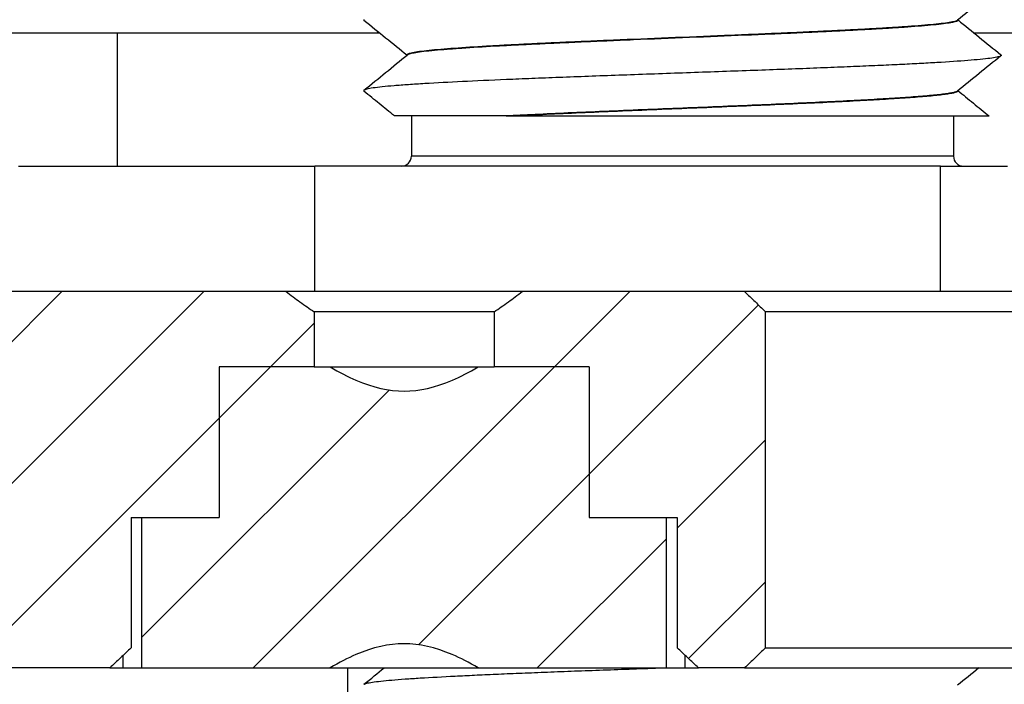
# Model space of a CAD drawing. Extents: x -1763 to 4575, y -3429 to 1051.
# Tile 86 of 174: x 3084 to 3094, y -2469 to -2462. Entities that reach past the tile are written whole.
import ezdxf

# ---------------------------------------------------------------- set-up
doc = ezdxf.new("R2010")
doc.units = 0
doc.linetypes.add('DASHED', pattern=[15, 7, -8])
doc.layers.get('0').update_dxf_attribs({"linetype": 'CONTINUOUS'})
doc.layers.add('1', color=7, linetype='CONTINUOUS')
pattern_1 = [(-135, (-1142.2401, -11857.8625), (0.70710678, -0.70710678), [])]

# ---------------------------------------------------------------- blocks, each defined once
blk = doc.blocks.new('Z-STACK', base_point=(-660.9662, -2583.4736))
at = {"linetype": 'CONTINUOUS'}
h = blk.add_hatch(dxfattribs=at)
h.set_pattern_fill('USER', color=1, angle=-135, pattern_type=0)
h.set_pattern_definition(pattern_1)
edge = h.paths.add_edge_path()
edge.add_line((3065.4399, -2470.5601), (3079.052, -2470.5601))
edge.add_spline(control_points=[(3079.052, -2470.5601), (3079.0862, -2470.5267), (3079.1548, -2470.4601), (3079.2233, -2470.3934), (3079.2576, -2470.3601)], knot_values=[0, 0, 0, 0, 0.143422, 0.286844, 0.286844, 0.286844, 0.286844], degree=3, periodic=0)
edge.add_line((3079.2576, -2470.3601), (3079.2576, -2468.5901))
edge.add_line((3079.2576, -2468.5901), (3082.4511, -2468.5901))
edge.add_line((3082.4511, -2468.5901), (3082.4856, -2468.5901))
edge.add_line((3082.4856, -2468.5901), (3084.2511, -2468.5901))
edge.add_line((3084.2511, -2468.5901), (3084.9696, -2468.5901))
edge.add_line((3084.9696, -2468.5901), (3085.1384, -2468.5901))
edge.add_spline(control_points=[(3085.1384, -2468.5901), (3085.1737, -2468.5567), (3085.2444, -2468.4899), (3085.3153, -2468.4233), (3085.3508, -2468.3901)], knot_values=[0, 0, 0, 0, 0.145867, 0.291734, 0.291734, 0.291734, 0.291734], degree=3, periodic=0)
edge.add_line((3085.3508, -2468.3901), (3085.3508, -2467.0901))
edge.add_line((3085.3508, -2467.0901), (3085.4577, -2467.0901))
edge.add_line((3085.4577, -2467.0901), (3085.9696, -2467.0901))
edge.add_line((3085.9696, -2467.0901), (3086.2278, -2467.0901))
edge.add_line((3086.2278, -2467.0901), (3086.2278, -2465.5901))
edge.add_line((3086.2278, -2465.5901), (3086.7196, -2465.5901))
edge.add_line((3086.7196, -2465.5901), (3086.8196, -2465.5901))
edge.add_line((3086.8196, -2465.5901), (3087.1726, -2465.5901))
edge.add_line((3087.1726, -2465.5901), (3087.1726, -2465.0401))
edge.add_spline(control_points=[(3087.1726, -2465.0401), (3087.1249, -2465.0084), (3087.0307, -2464.943), (3086.9386, -2464.8747), (3086.8929, -2464.8401)], knot_values=[0, 0, 0, 0, 0.171922, 0.343904, 0.343904, 0.343904, 0.343904], degree=3, periodic=0)
edge.add_line((3086.8929, -2464.8401), (3086.7414, -2464.8401))
edge.add_line((3086.7414, -2464.8401), (3086.5196, -2464.8401))
edge.add_line((3086.5196, -2464.8401), (3083.9011, -2464.8401))
edge.add_line((3083.9011, -2464.8401), (3082.2511, -2464.8401))
edge.add_line((3082.2511, -2464.8401), (3064.4205, -2464.8401))
edge.add_spline(control_points=[(3064.4205, -2464.8401), (3064.2507, -2465.0067), (3063.911, -2465.34), (3063.5714, -2465.6734), (3063.4016, -2465.8401)], knot_values=[0, 0, 0, 0, 0.713839, 1.427679, 1.427679, 1.427679, 1.427679], degree=3, periodic=0)
edge.add_line((3063.4016, -2465.8401), (3063.4016, -2472.1601))
edge.add_line((3063.4016, -2472.1601), (3064.9302, -2472.1601))
edge.add_line((3064.9302, -2472.1601), (3065.236, -2472.1601))
edge.add_spline(control_points=[(3065.236, -2472.1601), (3065.27, -2472.1267), (3065.338, -2472.0601), (3065.4059, -2471.9934), (3065.4399, -2471.9601)], knot_values=[0, 0, 0, 0, 0.142814, 0.285629, 0.285629, 0.285629, 0.285629], degree=3, periodic=0)
edge.add_line((3065.4399, -2471.9601), (3065.4399, -2470.5601))
h = blk.add_hatch(dxfattribs=at)
h.set_pattern_fill('USER', color=1, angle=-135, pattern_type=0)
h.set_pattern_definition(pattern_1)
edge = h.paths.add_edge_path()
edge.add_spline(control_points=[(3091.6684, -2465.0401), (3091.6337, -2465.0067), (3091.5643, -2464.9401), (3091.4948, -2464.8734), (3091.4601, -2464.8401)], knot_values=[0, 0, 0, 0, 0.144383, 0.288766, 0.288766, 0.288766, 0.288766], degree=3, periodic=0)
edge.add_line((3091.4601, -2464.8401), (3091.0696, -2464.8401))
edge.add_line((3091.0696, -2464.8401), (3090.9229, -2464.8401))
edge.add_line((3090.9229, -2464.8401), (3090.8962, -2464.8401))
edge.add_line((3090.8962, -2464.8401), (3089.6196, -2464.8401))
edge.add_line((3089.6196, -2464.8401), (3089.5029, -2464.8401))
edge.add_line((3089.5029, -2464.8401), (3089.2463, -2464.8401))
edge.add_spline(control_points=[(3089.2463, -2464.8401), (3089.2006, -2464.8747), (3089.1085, -2464.943), (3089.0143, -2465.0084), (3088.9666, -2465.0401)], knot_values=[0, 0, 0, 0, 0.171982, 0.343904, 0.343904, 0.343904, 0.343904], degree=3, periodic=0)
edge.add_line((3088.9666, -2465.0401), (3088.9666, -2465.5901))
edge.add_line((3088.9666, -2465.5901), (3089.3196, -2465.5901))
edge.add_line((3089.3196, -2465.5901), (3089.4196, -2465.5901))
edge.add_line((3089.4196, -2465.5901), (3089.9113, -2465.5901))
edge.add_line((3089.9113, -2465.5901), (3089.9113, -2467.0901))
edge.add_line((3089.9113, -2467.0901), (3090.1696, -2467.0901))
edge.add_line((3090.1696, -2467.0901), (3090.6815, -2467.0901))
edge.add_line((3090.6815, -2467.0901), (3090.7884, -2467.0901))
edge.add_line((3090.7884, -2467.0901), (3090.7884, -2468.3901))
edge.add_spline(control_points=[(3090.7884, -2468.3901), (3090.8239, -2468.4233), (3090.8948, -2468.4899), (3090.9655, -2468.5567), (3091.0008, -2468.5901)], knot_values=[0, 0, 0, 0, 0.145867, 0.291734, 0.291734, 0.291734, 0.291734], degree=3, periodic=0)
edge.add_line((3091.0008, -2468.5901), (3091.4601, -2468.5901))
edge.add_spline(control_points=[(3091.4601, -2468.5901), (3091.4948, -2468.5567), (3091.5643, -2468.4901), (3091.6337, -2468.4234), (3091.6684, -2468.3901)], knot_values=[0, 0, 0, 0, 0.144383, 0.288766, 0.288766, 0.288766, 0.288766], degree=3, periodic=0)
edge.add_line((3091.6684, -2468.3901), (3091.6684, -2465.0401))
h = blk.add_hatch(dxfattribs=at)
h.set_pattern_fill('USER', color=1, angle=-135, pattern_type=0)
h.set_pattern_definition(pattern_1)
edge = h.paths.add_edge_path()
edge.add_line((3089.3196, -2465.5901), (3088.9666, -2465.5901))
edge.add_line((3088.9666, -2465.5901), (3088.8075, -2465.5901))
edge.add_spline(control_points=[(3088.8075, -2465.5901), (3088.7241, -2465.6392), (3088.562, -2465.7251), (3088.3134, -2465.8112), (3088.0698, -2465.8406), (3087.8262, -2465.8113), (3087.5774, -2465.7252), (3087.4151, -2465.6393), (3087.3317, -2465.5901)], knot_values=[0, 0, 0, 0, 0.290352, 0.549524, 0.784632, 1.019892, 1.279216, 1.569834, 1.569834, 1.569834, 1.569834], degree=3, periodic=0)
edge.add_line((3087.3317, -2465.5901), (3087.1726, -2465.5901))
edge.add_line((3087.1726, -2465.5901), (3086.8196, -2465.5901))
edge.add_line((3086.8196, -2465.5901), (3086.7196, -2465.5901))
edge.add_line((3086.7196, -2465.5901), (3086.2278, -2465.5901))
edge.add_line((3086.2278, -2465.5901), (3086.2278, -2467.0901))
edge.add_line((3086.2278, -2467.0901), (3085.9696, -2467.0901))
edge.add_line((3085.9696, -2467.0901), (3085.4577, -2467.0901))
edge.add_line((3085.4577, -2467.0901), (3085.4577, -2468.5901))
edge.add_line((3085.4577, -2468.5901), (3086.2511, -2468.5901))
edge.add_line((3086.2511, -2468.5901), (3086.8196, -2468.5901))
edge.add_line((3086.8196, -2468.5901), (3087.3317, -2468.5901))
edge.add_spline(control_points=[(3087.3317, -2468.5901), (3087.4151, -2468.5409), (3087.5772, -2468.455), (3087.8258, -2468.369), (3088.0694, -2468.3395), (3088.313, -2468.3689), (3088.5618, -2468.4549), (3088.7241, -2468.5409), (3088.8075, -2468.5901)], knot_values=[0, 0, 0, 0, 0.290352, 0.549524, 0.784632, 1.019892, 1.279216, 1.569834, 1.569834, 1.569834, 1.569834], degree=3, periodic=0)
edge.add_line((3088.8075, -2468.5901), (3089.0696, -2468.5901))
edge.add_line((3089.0696, -2468.5901), (3089.3196, -2468.5901))
edge.add_line((3089.3196, -2468.5901), (3090.6815, -2468.5901))
edge.add_line((3090.6815, -2468.5901), (3090.6815, -2467.0901))
edge.add_line((3090.6815, -2467.0901), (3090.1696, -2467.0901))
edge.add_line((3090.1696, -2467.0901), (3089.9113, -2467.0901))
edge.add_line((3089.9113, -2467.0901), (3089.9113, -2465.5901))
edge.add_line((3089.9113, -2465.5901), (3089.4196, -2465.5901))
edge.add_line((3089.4196, -2465.5901), (3089.3196, -2465.5901))
at = {"color": 7, "linetype": 'CONTINUOUS'}
for p, q in [((3093.5859, -2462.1353), (3093.5859, -2462.133)), ((3088.0969, -2462.4852), (3088.0969, -2462.483)), ((3093.5859, -2462.8408), (3093.5859, -2462.8386)), ((3088.1414, -2463.0901), (3087.9726, -2463.0901)), ((3088.1414, -2463.0901), (3088.1414, -2463.4901)), ((3089.0861, -2463.0901), (3088.1414, -2463.0901)), ((3089.0861, -2463.0901), (3089.1833, -2463.0901)), ((3089.1833, -2463.0901), (3093.5414, -2463.0901)), ((3093.5414, -2463.0901), (3093.5414, -2463.4901)), ((3093.5414, -2463.0901), (3093.8954, -2463.0901)), ((3084.2297, -2463.5901), (3084.3309, -2463.5901)), ((3084.3309, -2463.5901), (3084.4348, -2463.5901)), ((3084.4348, -2463.5901), (3085.15, -2463.5901)), ((3085.15, -2463.5901), (3085.2424, -2463.5901)), ((3085.2424, -2463.5901), (3085.2599, -2463.5901)), ((3085.2599, -2463.5901), (3085.3523, -2463.5901)), ((3085.3523, -2463.5901), (3085.5196, -2463.5901)), ((3085.5196, -2463.5901), (3085.7196, -2463.5901)), ((3085.7196, -2463.5901), (3085.8346, -2463.5901)), ((3085.8346, -2463.5901), (3085.9472, -2463.5901)), ((3085.9472, -2463.5901), (3086.0675, -2463.5901)), ((3086.0675, -2463.5901), (3086.1714, -2463.5901)), ((3086.1714, -2463.5901), (3086.2726, -2463.5901)), ((3086.2726, -2463.5901), (3086.2816, -2463.5901)), ((3086.2816, -2463.5901), (3086.2904, -2463.5901)), ((3086.2904, -2463.5901), (3086.897, -2463.5901)), ((3086.897, -2463.5901), (3086.8989, -2463.5901)), ((3086.8989, -2463.5901), (3086.9026, -2463.5901)), ((3086.9026, -2463.5901), (3086.9941, -2463.5901)), ((3086.9941, -2463.5901), (3087.1792, -2463.5901)), ((3087.2324, -2463.5901), (3087.1792, -2463.5901)), ((3087.2443, -2463.5901), (3087.2324, -2463.5901)), ((3087.3249, -2463.5901), (3087.2443, -2463.5901)), ((3087.6011, -2463.5901), (3087.3249, -2463.5901)), ((3087.6266, -2463.5901), (3087.6011, -2463.5901)), ((3087.6293, -2463.5901), (3087.6266, -2463.5901)), ((3087.692, -2463.5901), (3087.6293, -2463.5901)), ((3087.7087, -2463.5901), (3087.692, -2463.5901)), ((3087.8194, -2463.5901), (3087.7087, -2463.5901)), ((3088.0414, -2463.5901), (3087.8194, -2463.5901)), ((3088.2556, -2463.5901), (3088.0414, -2463.5901)), ((3088.5099, -2463.5901), (3088.2556, -2463.5901)), ((3088.5106, -2463.5901), (3088.5099, -2463.5901)), ((3088.7445, -2463.5901), (3088.5106, -2463.5901)), ((3088.8143, -2463.5901), (3088.7445, -2463.5901)), ((3088.8627, -2463.5901), (3088.8143, -2463.5901)), ((3088.8757, -2463.5901), (3088.8627, -2463.5901)), ((3088.9068, -2463.5901), (3088.8757, -2463.5901)), ((3089.1872, -2463.5901), (3088.9068, -2463.5901)), ((3089.2422, -2463.5901), (3089.1872, -2463.5901)), ((3090.4115, -2463.5901), (3089.2422, -2463.5901)), ((3090.4196, -2463.5901), (3090.4115, -2463.5901)), ((3090.6196, -2463.5901), (3090.4196, -2463.5901)), ((3090.8962, -2463.5901), (3090.6196, -2463.5901)), ((3090.9229, -2463.5901), (3090.8962, -2463.5901)), ((3091.0696, -2463.5901), (3090.9229, -2463.5901)), ((3093.4122, -2463.5901), (3091.0696, -2463.5901)), ((3093.4122, -2463.5901), (3093.6414, -2463.5901)), ((3093.6414, -2463.5901), (3094.0778, -2463.5901)), ((3086.5196, -2464.8401), (3083.9011, -2464.8401)), ((3086.7414, -2464.8401), (3086.5196, -2464.8401)), ((3086.8929, -2464.8401), (3086.7414, -2464.8401)), ((3087.1792, -2464.8401), (3086.8929, -2464.8401)), ((3087.916, -2464.8401), (3087.1792, -2464.8401)), ((3089.2463, -2464.8401), (3087.916, -2464.8401)), ((3089.5029, -2464.8401), (3089.2463, -2464.8401)), ((3089.6196, -2464.8401), (3089.5029, -2464.8401)), ((3090.8962, -2464.8401), (3089.6196, -2464.8401)), ((3090.9229, -2464.8401), (3090.8962, -2464.8401)), ((3091.0696, -2464.8401), (3090.9229, -2464.8401)), ((3091.4601, -2464.8401), (3091.0696, -2464.8401)), ((3092.5967, -2464.8401), (3091.4601, -2464.8401)), ((3092.7227, -2464.8401), (3092.5967, -2464.8401)), ((3094.6067, -2464.8401), (3092.7227, -2464.8401)), ((3088.9666, -2465.0401), (3087.1726, -2465.0401)), ((3087.1726, -2465.0401), (3087.1726, -2465.5901)), ((3088.9666, -2465.0401), (3088.9666, -2465.5901)), ((3144.3113, -2465.0401), (3091.6684, -2465.0401)), ((3091.6684, -2468.3901), (3091.6684, -2465.0401)), ((3086.7196, -2465.5901), (3086.2278, -2465.5901)), ((3086.2278, -2465.5901), (3086.2278, -2467.0901)), ((3086.7196, -2465.5901), (3086.2278, -2465.5901)), ((3086.2278, -2465.5901), (3086.2278, -2467.0901)), ((3086.8196, -2465.5901), (3086.7196, -2465.5901)), ((3086.8196, -2465.5901), (3086.7196, -2465.5901)), ((3087.1726, -2465.5901), (3086.8196, -2465.5901)), ((3087.1726, -2465.5901), (3086.8196, -2465.5901)), ((3087.1726, -2465.5901), (3087.3317, -2465.5901)), ((3087.3317, -2465.5901), (3087.3511, -2465.5901)), ((3087.3511, -2465.5901), (3088.8075, -2465.5901)), ((3088.8075, -2465.5901), (3088.9666, -2465.5901)), ((3089.3196, -2465.5901), (3088.9666, -2465.5901)), ((3089.3196, -2465.5901), (3088.9666, -2465.5901)), ((3089.4196, -2465.5901), (3089.3196, -2465.5901)), ((3089.4196, -2465.5901), (3089.3196, -2465.5901)), ((3089.9113, -2465.5901), (3089.4196, -2465.5901)), ((3089.9113, -2465.5901), (3089.4196, -2465.5901)), ((3089.9113, -2465.5901), (3089.9113, -2467.0901)), ((3089.9113, -2465.5901), (3089.9113, -2467.0901)), ((3085.3508, -2467.0901), (3085.4577, -2467.0901)), ((3085.3508, -2467.0901), (3085.3508, -2468.3901)), ((3085.4577, -2467.0901), (3085.9696, -2467.0901)), ((3085.4577, -2467.0901), (3085.9696, -2467.0901)), ((3085.4577, -2468.5901), (3085.4577, -2467.0901)), ((3085.9696, -2467.0901), (3086.2278, -2467.0901)), ((3085.9696, -2467.0901), (3086.2278, -2467.0901)), ((3089.9113, -2467.0901), (3090.1696, -2467.0901)), ((3089.9113, -2467.0901), (3090.1696, -2467.0901)), ((3090.1696, -2467.0901), (3090.6815, -2467.0901)), ((3090.1696, -2467.0901), (3090.6815, -2467.0901)), ((3090.6815, -2467.0901), (3090.7884, -2467.0901)), ((3090.6815, -2468.5901), (3090.6815, -2467.0901)), ((3090.7884, -2467.0901), (3090.7884, -2468.3901)), ((3091.6684, -2468.3901), (3104.1076, -2468.3901)), ((3085.2696, -2468.5901), (3085.2696, -2468.4663)), ((3090.8696, -2468.5901), (3090.8696, -2468.4663)), ((3084.2511, -2468.5901), (3082.4856, -2468.5901)), ((3084.9696, -2468.5901), (3084.2511, -2468.5901)), ((3085.1384, -2468.5901), (3084.9696, -2468.5901)), ((3085.1384, -2468.5901), (3085.2696, -2468.5901)), ((3085.2696, -2468.5901), (3085.3041, -2468.5901)), ((3085.3041, -2468.5901), (3085.4577, -2468.5901)), ((3085.4577, -2468.5901), (3086.2511, -2468.5901)), ((3086.2511, -2468.5901), (3086.8196, -2468.5901)), ((3086.8196, -2468.5901), (3087.3317, -2468.5901)), ((3087.3317, -2468.5901), (3087.5073, -2468.5901)), ((3087.5073, -2468.5901), (3088.0511, -2468.5901)), ((3088.0511, -2468.5901), (3088.0696, -2468.5901)), ((3088.0696, -2468.5901), (3088.8075, -2468.5901)), ((3088.8075, -2468.5901), (3089.0696, -2468.5901)), ((3089.0696, -2468.5901), (3089.3196, -2468.5901)), ((3089.3196, -2468.5901), (3090.6815, -2468.5901)), ((3090.6815, -2468.5901), (3090.8696, -2468.5901)), ((3090.8696, -2468.5901), (3091.0008, -2468.5901)), ((3091.4601, -2468.5901), (3091.0008, -2468.5901)), ((3091.4601, -2468.5901), (3093.6317, -2468.5901)), ((3093.6317, -2468.5901), (3093.6662, -2468.5901)), ((3093.6662, -2468.5901), (3095.4317, -2468.5901))]:
    blk.add_line(p, q, dxfattribs=at)
at = {"color": 4, "linetype": 'CONTINUOUS'}
for p, q in [((3080.6736, -2462.2601), (3085.2131, -2462.2601)), ((3085.2131, -2463.5901), (3085.2131, -2462.2601)), ((3085.2131, -2462.2601), (3087.8042, -2462.2601)), ((3087.8042, -2462.2601), (3087.8104, -2462.2524)), ((3087.8042, -2462.2601), (3087.8198, -2462.2601)), ((3093.7426, -2462.2601), (3095.1072, -2462.2601))]:
    blk.add_line(p, q, dxfattribs=at)
at = {"color": 1, "linetype": 'CONTINUOUS'}
for p, q in [((3089.3316, -2463.4901), (3088.1414, -2463.4901)), ((3093.5414, -2463.4901), (3089.3316, -2463.4901)), ((3087.1792, -2464.8401), (3087.1792, -2463.5901)), ((3093.4122, -2464.8401), (3093.4122, -2463.5901)), ((3087.5073, -2470.3601), (3087.5073, -2468.5901))]:
    blk.add_line(p, q, dxfattribs=at)
at = {"color": 7, "linetype": 'DASHED'}
for p, q in [((3084.2297, -2463.5901), (3084.3309, -2463.5901)), ((3084.3309, -2463.5901), (3084.4348, -2463.5901)), ((3084.4348, -2463.5901), (3085.15, -2463.5901)), ((3085.15, -2463.5901), (3085.2424, -2463.5901)), ((3085.2424, -2463.5901), (3085.2599, -2463.5901)), ((3085.2599, -2463.5901), (3085.3523, -2463.5901)), ((3085.3523, -2463.5901), (3085.5196, -2463.5901)), ((3085.5196, -2463.5901), (3085.7196, -2463.5901)), ((3085.7196, -2463.5901), (3085.8346, -2463.5901)), ((3085.8346, -2463.5901), (3085.9472, -2463.5901)), ((3085.9472, -2463.5901), (3086.0675, -2463.5901)), ((3086.0675, -2463.5901), (3086.1714, -2463.5901)), ((3086.1714, -2463.5901), (3086.2726, -2463.5901)), ((3086.2726, -2463.5901), (3086.2816, -2463.5901)), ((3086.2816, -2463.5901), (3086.2904, -2463.5901)), ((3086.2904, -2463.5901), (3086.897, -2463.5901)), ((3086.897, -2463.5901), (3086.8989, -2463.5901)), ((3086.8989, -2463.5901), (3086.9026, -2463.5901)), ((3086.9026, -2463.5901), (3086.9941, -2463.5901)), ((3086.9941, -2463.5901), (3087.1792, -2463.5901)), ((3087.2324, -2463.5901), (3087.1792, -2463.5901)), ((3087.2443, -2463.5901), (3087.2324, -2463.5901)), ((3087.3249, -2463.5901), (3087.2443, -2463.5901)), ((3087.6011, -2463.5901), (3087.3249, -2463.5901)), ((3086.5196, -2464.8401), (3083.9011, -2464.8401)), ((3086.7414, -2464.8401), (3086.5196, -2464.8401)), ((3086.8929, -2464.8401), (3086.7414, -2464.8401)), ((3087.1792, -2464.8401), (3086.8929, -2464.8401)), ((3087.916, -2464.8401), (3087.1792, -2464.8401)), ((3089.2463, -2464.8401), (3087.916, -2464.8401)), ((3089.5029, -2464.8401), (3089.2463, -2464.8401)), ((3089.6196, -2464.8401), (3089.5029, -2464.8401)), ((3090.8962, -2464.8401), (3089.6196, -2464.8401)), ((3090.9229, -2464.8401), (3090.8962, -2464.8401)), ((3091.0696, -2464.8401), (3090.9229, -2464.8401)), ((3091.4601, -2464.8401), (3091.0696, -2464.8401)), ((3092.5967, -2464.8401), (3091.4601, -2464.8401)), ((3092.7227, -2464.8401), (3092.5967, -2464.8401)), ((3086.7196, -2465.5901), (3086.2278, -2465.5901)), ((3086.8196, -2465.5901), (3086.7196, -2465.5901)), ((3087.1726, -2465.5901), (3086.8196, -2465.5901)), ((3087.1726, -2465.5901), (3087.3317, -2465.5901)), ((3087.1726, -2465.5901), (3087.3317, -2465.5901)), ((3087.3317, -2465.5901), (3087.3511, -2465.5901)), ((3087.3317, -2465.5901), (3087.3511, -2465.5901)), ((3087.3511, -2465.5901), (3088.8075, -2465.5901)), ((3088.8075, -2465.5901), (3088.9666, -2465.5901)), ((3085.3508, -2467.0901), (3085.4577, -2467.0901)), ((3085.3508, -2467.0901), (3085.4577, -2467.0901)), ((3085.4577, -2467.0901), (3085.9696, -2467.0901)), ((3085.9696, -2467.0901), (3086.2278, -2467.0901)), ((3090.6815, -2467.0901), (3090.7884, -2467.0901)), ((3084.2511, -2468.5901), (3082.4856, -2468.5901)), ((3084.9696, -2468.5901), (3084.2511, -2468.5901)), ((3084.9696, -2468.5901), (3084.2511, -2468.5901)), ((3085.1384, -2468.5901), (3084.9696, -2468.5901)), ((3085.1384, -2468.5901), (3084.9696, -2468.5901)), ((3085.1384, -2468.5901), (3085.2696, -2468.5901)), ((3085.1384, -2468.5901), (3085.2696, -2468.5901)), ((3085.2696, -2468.5901), (3085.3041, -2468.5901)), ((3085.2696, -2468.5901), (3085.3041, -2468.5901)), ((3085.2696, -2468.5901), (3085.3041, -2468.5901)), ((3085.3041, -2468.5901), (3085.4577, -2468.5901)), ((3085.3041, -2468.5901), (3085.4577, -2468.5901)), ((3085.3041, -2468.5901), (3085.4577, -2468.5901)), ((3085.4577, -2468.5901), (3086.2511, -2468.5901)), ((3085.4577, -2468.5901), (3086.2511, -2468.5901)), ((3085.4577, -2468.5901), (3086.2511, -2468.5901)), ((3086.2511, -2468.5901), (3086.8196, -2468.5901)), ((3086.2511, -2468.5901), (3086.8196, -2468.5901)), ((3086.8196, -2468.5901), (3087.0696, -2468.5901)), ((3086.8196, -2468.5901), (3087.0696, -2468.5901)), ((3087.0696, -2468.5901), (3087.3317, -2468.5901)), ((3087.0696, -2468.5901), (3087.3317, -2468.5901)), ((3087.3317, -2468.5901), (3087.5073, -2468.5901)), ((3087.3317, -2468.5901), (3087.5073, -2468.5901)), ((3087.5073, -2468.5901), (3088.0511, -2468.5901)), ((3087.5073, -2468.5901), (3088.0511, -2468.5901)), ((3088.0511, -2468.5901), (3088.0696, -2468.5901)), ((3088.0696, -2468.5901), (3088.8075, -2468.5901)), ((3088.8075, -2468.5901), (3089.0696, -2468.5901)), ((3089.0696, -2468.5901), (3089.3196, -2468.5901)), ((3089.3196, -2468.5901), (3090.6815, -2468.5901)), ((3090.6815, -2468.5901), (3090.8696, -2468.5901)), ((3093.6317, -2468.5901), (3093.6662, -2468.5901)), ((3093.6662, -2468.5901), (3095.4317, -2468.5901))]:
    blk.add_line(p, q, dxfattribs=at)
at = {"color": 7, "linetype": 'CONTINUOUS'}
for centre, start, end in [((3088.0414, -2463.4901), -90, 0), ((3093.6414, -2463.4901), -180, -90)]:
    blk.add_arc(centre, 0.1, start, end, dxfattribs=at)
for points, knots in [([(3094.0134, -2461.7849), (3093.9391, -2461.8454), (3093.8673, -2461.9039), (3093.7979, -2461.9603), (3093.7233, -2462.0211), (3093.6516, -2462.0795), (3093.5824, -2462.1359)], [0, 0, 0, 0, 0.2779219, 0.2779219, 0.2779219, 0.5558438, 0.5558438, 0.5558438, 0.5558438]), ([(3087.6694, -2462.1279), (3087.6684, -2462.1287), (3087.6677, -2462.1295), (3087.6672, -2462.1303), (3087.6667, -2462.1311), (3087.6664, -2462.1319), (3087.6664, -2462.1327), (3087.6664, -2462.1336), (3087.6667, -2462.1344), (3087.6672, -2462.1352), (3087.6677, -2462.136), (3087.6684, -2462.1368), (3087.6694, -2462.1376)], [0, 0, 0, 0, 0.00333528, 0.00333528, 0.00333528, 0.00592148, 0.00592148, 0.00592148, 0.0085072, 0.0085072, 0.0085072, 0.01183912, 0.01183912, 0.01183912, 0.01183912]), ([(3088.0966, -2462.4855), (3088.0286, -2462.4301), (3087.9581, -2462.3727), (3087.8849, -2462.3131), (3087.8155, -2462.2566), (3087.7437, -2462.1981), (3087.6694, -2462.1376)], [0.0051029, 0.0051029, 0.0051029, 0.0051029, 0.2779219, 0.2779219, 0.2779219, 0.5558438, 0.5558438, 0.5558438, 0.5558438]), ([(3093.5824, -2462.1359), (3093.5777, -2462.1397), (3093.5683, -2462.1435), (3093.5543, -2462.1473), (3093.5404, -2462.151), (3093.5218, -2462.1548), (3093.499, -2462.1585), (3093.4762, -2462.1623), (3093.4491, -2462.166), (3093.4182, -2462.1697), (3093.3873, -2462.1733), (3093.3525, -2462.177), (3093.3143, -2462.1806), (3093.2381, -2462.1878), (3093.1483, -2462.1948), (3093.0495, -2462.2016), (3093.0001, -2462.205), (3092.9484, -2462.2084), (3092.8951, -2462.2117), (3092.8683, -2462.2133), (3092.8414, -2462.2149), (3092.8135, -2462.2166), (3092.7856, -2462.2182), (3092.7568, -2462.2199), (3092.7272, -2462.2215), (3092.6679, -2462.2249), (3092.6051, -2462.2283), (3092.5388, -2462.2317), (3092.4726, -2462.2352), (3092.4029, -2462.2387), (3092.3301, -2462.2422), (3092.2573, -2462.2458), (3092.1813, -2462.2494), (3092.1024, -2462.253), (3092.0235, -2462.2566), (3091.9418, -2462.2603), (3091.8577, -2462.264), (3091.7735, -2462.2677), (3091.687, -2462.2714), (3091.5987, -2462.2752), (3091.5104, -2462.279), (3091.4202, -2462.2827), (3091.3289, -2462.2865), (3091.1462, -2462.2941), (3090.9588, -2462.3018), (3090.7724, -2462.3094), (3090.586, -2462.3171), (3090.4008, -2462.3247), (3090.2221, -2462.3322), (3090.1328, -2462.3359), (3090.0451, -2462.3396), (3089.9596, -2462.3433), (3089.8741, -2462.347), (3089.7909, -2462.3507), (3089.7103, -2462.3543), (3089.6297, -2462.3579), (3089.5518, -2462.3615), (3089.4769, -2462.365), (3089.4021, -2462.3686), (3089.3302, -2462.372), (3089.2617, -2462.3755), (3089.1931, -2462.3789), (3089.1278, -2462.3823), (3089.066, -2462.3856), (3089.035, -2462.3873), (3089.0049, -2462.3889), (3088.9757, -2462.3905), (3088.9465, -2462.3922), (3088.9177, -2462.3938), (3088.8892, -2462.3955), (3088.7754, -2462.4021), (3088.6679, -2462.4089), (3088.5711, -2462.416), (3088.5227, -2462.4195), (3088.477, -2462.4231), (3088.4346, -2462.4267), (3088.3921, -2462.4303), (3088.353, -2462.434), (3088.3175, -2462.4377), (3088.2821, -2462.4413), (3088.2505, -2462.4451), (3088.223, -2462.4488), (3088.1956, -2462.4526), (3088.1723, -2462.4563), (3088.1536, -2462.4601), (3088.1354, -2462.4638), (3088.1215, -2462.4675), (3088.1121, -2462.4712), (3088.1065, -2462.4734), (3088.1024, -2462.4756), (3088.0999, -2462.4777), (3088.0979, -2462.4795), (3088.0969, -2462.4812), (3088.0969, -2462.483)], [0, 0, 0, 0, 0.030523, 0.030523, 0.030523, 0.087025, 0.087025, 0.087025, 0.168609, 0.168609, 0.168609, 0.273035, 0.273035, 0.273035, 0.538716, 0.538716, 0.538716, 0.693478, 0.693478, 0.693478, 0.775166, 0.775166, 0.775166, 0.861646, 0.861646, 0.861646, 1.050293, 1.050293, 1.050293, 1.259264, 1.259264, 1.259264, 1.487248, 1.487248, 1.487248, 1.732213, 1.732213, 1.732213, 1.991422, 1.991422, 1.991422, 2.2615, 2.2615, 2.2615, 2.818402, 2.818402, 2.818402, 3.369152, 3.369152, 3.369152, 3.631903, 3.631903, 3.631903, 3.881492, 3.881492, 3.881492, 4.1151, 4.1151, 4.1151, 4.330599, 4.330599, 4.330599, 4.526566, 4.526566, 4.526566, 4.616966, 4.616966, 4.616966, 4.703569, 4.703569, 4.703569, 5.022376, 5.022376, 5.022376, 5.159316, 5.159316, 5.159316, 5.276863, 5.276863, 5.276863, 5.372035, 5.372035, 5.372035, 5.442388, 5.442388, 5.442388, 5.485438, 5.485438, 5.485438, 5.499278, 5.499278, 5.499278, 5.505512, 5.505512, 5.505512, 5.505512]), ([(3093.5859, -2462.1353), (3093.5859, -2462.137), (3093.5849, -2462.1388), (3093.5829, -2462.1405), (3093.5804, -2462.1427), (3093.5764, -2462.1449), (3093.5708, -2462.1471), (3093.5614, -2462.1507), (3093.5476, -2462.1544), (3093.5296, -2462.1581), (3093.5111, -2462.1618), (3093.4881, -2462.1656), (3093.4611, -2462.1693), (3093.4341, -2462.173), (3093.403, -2462.1767), (3093.3683, -2462.1803), (3093.3336, -2462.1839), (3093.2952, -2462.1875), (3093.2538, -2462.1911), (3093.2124, -2462.1946), (3093.1679, -2462.1982), (3093.1209, -2462.2016), (3093.0739, -2462.2051), (3093.0243, -2462.2085), (3092.9727, -2462.2118), (3092.921, -2462.2152), (3092.8679, -2462.2184), (3092.8124, -2462.2217), (3092.7565, -2462.225), (3092.6972, -2462.2283), (3092.6343, -2462.2317), (3092.5715, -2462.2351), (3092.5052, -2462.2386), (3092.4355, -2462.2421), (3092.3659, -2462.2456), (3092.2929, -2462.2491), (3092.217, -2462.2527), (3092.141, -2462.2563), (3092.062, -2462.2599), (3091.9803, -2462.2636), (3091.8987, -2462.2673), (3091.8144, -2462.271), (3091.728, -2462.2747), (3091.6416, -2462.2785), (3091.5531, -2462.2822), (3091.4631, -2462.286), (3091.283, -2462.2936), (3091.0969, -2462.3012), (3090.9104, -2462.3089), (3090.7238, -2462.3165), (3090.537, -2462.3241), (3090.3554, -2462.3317), (3090.2646, -2462.3354), (3090.1752, -2462.3392), (3090.0876, -2462.3429), (3090.0001, -2462.3466), (3089.9145, -2462.3503), (3089.8314, -2462.354), (3089.7483, -2462.3577), (3089.6676, -2462.3613), (3089.5898, -2462.3648), (3089.5121, -2462.3684), (3089.4372, -2462.372), (3089.3654, -2462.3754), (3089.2937, -2462.3789), (3089.2252, -2462.3823), (3089.16, -2462.3857), (3089.0948, -2462.3891), (3089.0329, -2462.3924), (3088.9745, -2462.3957), (3088.8579, -2462.4022), (3088.7464, -2462.4089), (3088.6446, -2462.4159), (3088.5937, -2462.4194), (3088.5452, -2462.4229), (3088.4996, -2462.4265), (3088.4541, -2462.43), (3088.4116, -2462.4336), (3088.3726, -2462.4373), (3088.3336, -2462.441), (3088.2981, -2462.4446), (3088.2666, -2462.4484), (3088.2351, -2462.4521), (3088.2077, -2462.4558), (3088.1846, -2462.4596), (3088.1614, -2462.4634), (3088.1427, -2462.4672), (3088.1286, -2462.471), (3088.1145, -2462.4748), (3088.1051, -2462.4786), (3088.1004, -2462.4824)], [0, 0, 0, 0, 0.006218, 0.006218, 0.006218, 0.02, 0.02, 0.02, 0.062719, 0.062719, 0.062719, 0.132158, 0.132158, 0.132158, 0.225642, 0.225642, 0.225642, 0.340587, 0.340587, 0.340587, 0.473952, 0.473952, 0.473952, 0.622468, 0.622468, 0.622468, 0.783107, 0.783107, 0.783107, 0.961459, 0.961459, 0.961459, 1.160528, 1.160528, 1.160528, 1.379347, 1.379347, 1.379347, 1.616239, 1.616239, 1.616239, 1.868811, 1.868811, 1.868811, 2.13399, 2.13399, 2.13399, 2.687137, 2.687137, 2.687137, 3.242579, 3.242579, 3.242579, 3.510592, 3.510592, 3.510592, 3.767068, 3.767068, 3.767068, 4.008869, 4.008869, 4.008869, 4.233521, 4.233521, 4.233521, 4.439255, 4.439255, 4.439255, 4.624997, 4.624997, 4.624997, 4.955531, 4.955531, 4.955531, 5.100836, 5.100836, 5.100836, 5.228342, 5.228342, 5.228342, 5.33489, 5.33489, 5.33489, 5.417741, 5.417741, 5.417741, 5.474833, 5.474833, 5.474833, 5.505512, 5.505512, 5.505512, 5.505512]), ([(3093.5862, -2462.1327), (3093.6542, -2462.1881), (3093.7247, -2462.2455), (3093.7979, -2462.3052), (3093.8671, -2462.3615), (3093.9389, -2462.42), (3094.0134, -2462.4806)], [0.0051041, 0.0051041, 0.0051041, 0.0051041, 0.2779219, 0.2779219, 0.2779219, 0.5558439, 0.5558439, 0.5558439, 0.5558439]), ([(3087.6694, -2462.8334), (3087.7438, -2462.7729), (3087.8156, -2462.7144), (3087.8849, -2462.6579), (3087.9595, -2462.5972), (3088.0313, -2462.5387), (3088.1004, -2462.4824)], [0, 0, 0, 0, 0.2779219, 0.2779219, 0.2779219, 0.5558439, 0.5558439, 0.5558439, 0.5558439]), ([(3094.0134, -2462.4904), (3094.0088, -2462.4942), (3093.9988, -2462.4979), (3093.9836, -2462.5017), (3093.9684, -2462.5054), (3093.9481, -2462.5092), (3093.9229, -2462.5129), (3093.8976, -2462.5166), (3093.8676, -2462.5202), (3093.8331, -2462.5239), (3093.7986, -2462.5275), (3093.7597, -2462.5311), (3093.7169, -2462.5347), (3093.6314, -2462.5418), (3093.5304, -2462.5488), (3093.4188, -2462.5556), (3093.363, -2462.5589), (3093.3045, -2462.5623), (3093.244, -2462.5655), (3093.2138, -2462.5672), (3093.1831, -2462.5688), (3093.1519, -2462.5704), (3093.1206, -2462.572), (3093.0883, -2462.5736), (3093.055, -2462.5753), (3092.9884, -2462.5786), (3092.9178, -2462.5819), (3092.8434, -2462.5853), (3092.7689, -2462.5887), (3092.6906, -2462.5921), (3092.6086, -2462.5956), (3092.5266, -2462.5991), (3092.4409, -2462.6027), (3092.3519, -2462.6062), (3092.263, -2462.6098), (3092.1707, -2462.6134), (3092.0756, -2462.6171), (3091.9805, -2462.6207), (3091.8826, -2462.6244), (3091.7824, -2462.6281), (3091.6823, -2462.6318), (3091.58, -2462.6356), (3091.4761, -2462.6393), (3091.2685, -2462.6468), (3091.0547, -2462.6544), (3090.8414, -2462.6619), (3090.628, -2462.6695), (3090.415, -2462.677), (3090.2088, -2462.6844), (3090.1056, -2462.6882), (3090.0042, -2462.6919), (3089.905, -2462.6955), (3089.8059, -2462.6992), (3089.7091, -2462.7028), (3089.6151, -2462.7064), (3089.5212, -2462.71), (3089.4302, -2462.7136), (3089.3425, -2462.7171), (3089.2548, -2462.7206), (3089.1704, -2462.7241), (3089.0896, -2462.7275), (3088.9281, -2462.7344), (3088.7814, -2462.741), (3088.65, -2462.7475), (3088.5176, -2462.7539), (3088.3914, -2462.7606), (3088.2764, -2462.7675), (3088.2189, -2462.771), (3088.1642, -2462.7745), (3088.113, -2462.778), (3088.0618, -2462.7816), (3088.0141, -2462.7851), (3087.9703, -2462.7888), (3087.9266, -2462.7924), (3087.887, -2462.796), (3087.8519, -2462.7997), (3087.8168, -2462.8034), (3087.7863, -2462.8071), (3087.7607, -2462.8109), (3087.7352, -2462.8146), (3087.7146, -2462.8183), (3087.6994, -2462.8221), (3087.6841, -2462.8259), (3087.6741, -2462.8296), (3087.6694, -2462.8334)], [0, 0, 0, 0, 0.032121, 0.032121, 0.032121, 0.093922, 0.093922, 0.093922, 0.18439, 0.18439, 0.18439, 0.301046, 0.301046, 0.301046, 0.599945, 0.599945, 0.599945, 0.774949, 0.774949, 0.774949, 0.867245, 0.867245, 0.867245, 0.964273, 0.964273, 0.964273, 1.176121, 1.176121, 1.176121, 1.411135, 1.411135, 1.411135, 1.667981, 1.667981, 1.667981, 1.944539, 1.944539, 1.944539, 2.237894, 2.237894, 2.237894, 2.544412, 2.544412, 2.544412, 3.179585, 3.179585, 3.179585, 3.812568, 3.812568, 3.812568, 4.116532, 4.116532, 4.116532, 4.406631, 4.406631, 4.406631, 4.679504, 4.679504, 4.679504, 4.932535, 4.932535, 4.932535, 5.372622, 5.372622, 5.372622, 5.746789, 5.746789, 5.746789, 5.910484, 5.910484, 5.910484, 6.053567, 6.053567, 6.053567, 6.172538, 6.172538, 6.172538, 6.264371, 6.264371, 6.264371, 6.326794, 6.326794, 6.326794, 6.35907, 6.35907, 6.35907, 6.35907]), ([(3094.0134, -2462.4904), (3093.939, -2462.551), (3093.8672, -2462.6094), (3093.7979, -2462.6659), (3093.7233, -2462.7266), (3093.6516, -2462.7851), (3093.5824, -2462.8414)], [0, 0, 0, 0, 0.2779219, 0.2779219, 0.2779219, 0.5558438, 0.5558438, 0.5558438, 0.5558438]), ([(3094.0134, -2462.4806), (3094.0144, -2462.4815), (3094.0152, -2462.4823), (3094.0157, -2462.4831), (3094.0162, -2462.4839), (3094.0164, -2462.4847), (3094.0164, -2462.4855), (3094.0164, -2462.4863), (3094.0162, -2462.4872), (3094.0157, -2462.488), (3094.0152, -2462.4888), (3094.0144, -2462.4896), (3094.0134, -2462.4904)], [0, 0, 0, 0, 0.00333528, 0.00333528, 0.00333528, 0.00592148, 0.00592148, 0.00592148, 0.0085072, 0.0085072, 0.0085072, 0.01183912, 0.01183912, 0.01183912, 0.01183912]), ([(3087.6694, -2462.8334), (3087.6684, -2462.8342), (3087.6677, -2462.835), (3087.6672, -2462.8359), (3087.6667, -2462.8367), (3087.6664, -2462.8375), (3087.6664, -2462.8383), (3087.6664, -2462.8391), (3087.6667, -2462.8399), (3087.6672, -2462.8407), (3087.6677, -2462.8416), (3087.6684, -2462.8424), (3087.6694, -2462.8432)], [0, 0, 0, 0, 0.00333528, 0.00333528, 0.00333528, 0.00592148, 0.00592148, 0.00592148, 0.0085072, 0.0085072, 0.0085072, 0.01183912, 0.01183912, 0.01183912, 0.01183912]), ([(3087.9726, -2463.0901), (3087.9235, -2463.0501), (3087.8729, -2463.0089), (3087.821, -2462.9666), (3087.772, -2462.9268), (3087.7215, -2462.8856), (3087.6694, -2462.8432)], [0, 0, 0, 0, 0.1954942, 0.1954942, 0.1954942, 0.3909884, 0.3909884, 0.3909884, 0.3909884]), ([(3093.5824, -2462.8414), (3093.5791, -2462.8441), (3093.5733, -2462.8469), (3093.5652, -2462.8496), (3093.557, -2462.8523), (3093.5465, -2462.855), (3093.5338, -2462.8577), (3093.521, -2462.8604), (3093.5059, -2462.8631), (3093.4887, -2462.8657), (3093.4715, -2462.8684), (3093.4522, -2462.8711), (3093.4308, -2462.8737), (3093.3881, -2462.879), (3093.3374, -2462.8842), (3093.28, -2462.8893), (3093.2227, -2462.8944), (3093.1588, -2462.8994), (3093.09, -2462.9043), (3093.0212, -2462.9092), (3092.9474, -2462.914), (3092.8703, -2462.9187), (3092.7938, -2462.9234), (3092.7103, -2462.9281), (3092.6196, -2462.933), (3092.5289, -2462.9379), (3092.4311, -2462.9429), (3092.3268, -2462.9479), (3092.2224, -2462.953), (3092.1115, -2462.9582), (3091.9952, -2462.9634), (3091.8788, -2462.9687), (3091.757, -2462.974), (3091.6312, -2462.9794), (3091.5055, -2462.9847), (3091.3759, -2462.9902), (3091.2442, -2462.9956), (3090.981, -2463.0065), (3090.7099, -2463.0175), (3090.4478, -2463.0283), (3090.3168, -2463.0337), (3090.188, -2463.0391), (3090.0633, -2463.0444), (3089.9385, -2463.0498), (3089.8179, -2463.055), (3089.7029, -2463.0602), (3089.5878, -2463.0654), (3089.4783, -2463.0705), (3089.3752, -2463.0754), (3089.2722, -2463.0804), (3089.1757, -2463.0853), (3089.0861, -2463.0901)], [0, 0, 0, 0, 0.019187, 0.019187, 0.019187, 0.051644, 0.051644, 0.051644, 0.097392, 0.097392, 0.097392, 0.155854, 0.155854, 0.155854, 0.307437, 0.307437, 0.307437, 0.498066, 0.498066, 0.498066, 0.718236, 0.718236, 0.718236, 0.969371, 0.969371, 0.969371, 1.262587, 1.262587, 1.262587, 1.594543, 1.594543, 1.594543, 1.958811, 1.958811, 1.958811, 2.346147, 2.346147, 2.346147, 3.143255, 3.143255, 3.143255, 3.528148, 3.528148, 3.528148, 3.888877, 3.888877, 3.888877, 4.216861, 4.216861, 4.216861, 4.506376, 4.506376, 4.506376, 4.506376]), ([(3093.5859, -2462.8408), (3093.5859, -2462.8418), (3093.5856, -2462.8428), (3093.585, -2462.8437), (3093.5839, -2462.8454), (3093.5819, -2462.8471), (3093.579, -2462.8488), (3093.5742, -2462.8516), (3093.5668, -2462.8544), (3093.5569, -2462.8572), (3093.5474, -2462.8599), (3093.5354, -2462.8626), (3093.5213, -2462.8653), (3093.5071, -2462.8679), (3093.4907, -2462.8706), (3093.4722, -2462.8733), (3093.4352, -2462.8786), (3093.3897, -2462.8838), (3093.3372, -2462.889), (3093.2846, -2462.8942), (3093.2249, -2462.8993), (3093.1597, -2462.9043), (3093.0946, -2462.9092), (3093.0239, -2462.9141), (3092.9493, -2462.9189), (3092.912, -2462.9213), (3092.8738, -2462.9236), (3092.8347, -2462.9259), (3092.7955, -2462.9283), (3092.7544, -2462.9306), (3092.7116, -2462.933), (3092.6259, -2462.9378), (3092.533, -2462.9427), (3092.4333, -2462.9477), (3092.3336, -2462.9528), (3092.2272, -2462.9579), (3092.1148, -2462.9631), (3092.0024, -2462.9682), (3091.8841, -2462.9735), (3091.7614, -2462.9788), (3091.6386, -2462.9842), (3091.5114, -2462.9896), (3091.3814, -2462.995), (3091.1215, -2463.0058), (3090.8509, -2463.0168), (3090.5863, -2463.0277), (3090.454, -2463.0331), (3090.3232, -2463.0385), (3090.1959, -2463.0439), (3090.0686, -2463.0493), (3089.9448, -2463.0546), (3089.8261, -2463.0598), (3089.7074, -2463.065), (3089.5937, -2463.0702), (3089.4863, -2463.0752), (3089.3789, -2463.0803), (3089.2776, -2463.0852), (3089.1833, -2463.0901)], [0, 0, 0, 0, 0.003089, 0.003089, 0.003089, 0.01099, 0.01099, 0.01099, 0.034635, 0.034635, 0.034635, 0.071225, 0.071225, 0.071225, 0.120951, 0.120951, 0.120951, 0.256925, 0.256925, 0.256925, 0.43499, 0.43499, 0.43499, 0.645917, 0.645917, 0.645917, 0.760723, 0.760723, 0.760723, 0.884093, 0.884093, 0.884093, 1.162754, 1.162754, 1.162754, 1.481649, 1.481649, 1.481649, 1.835402, 1.835402, 1.835402, 2.215715, 2.215715, 2.215715, 3.011526, 3.011526, 3.011526, 3.402218, 3.402218, 3.402218, 3.772373, 3.772373, 3.772373, 4.112514, 4.112514, 4.112514, 4.415895, 4.415895, 4.415895, 4.415895]), ([(3093.5862, -2462.8383), (3093.6357, -2462.8786), (3093.6866, -2462.9201), (3093.7389, -2462.9626), (3093.7898, -2463.0041), (3093.842, -2463.0466), (3093.8954, -2463.0901)], [0.0050544, 0.0050544, 0.0050544, 0.0050544, 0.2018073, 0.2018073, 0.2018073, 0.4036146, 0.4036146, 0.4036146, 0.4036146]), ([(3086.8929, -2464.8401), (3086.9406, -2464.8763), (3086.9867, -2464.9103), (3087.0312, -2464.9423), (3087.0801, -2464.9773), (3087.1271, -2465.0098), (3087.1726, -2465.0401)], [0, 0, 0, 0, 0.1719821, 0.1719821, 0.1719821, 0.3439037, 0.3439037, 0.3439037, 0.3439037]), ([(3088.9666, -2465.0401), (3089.0121, -2465.0098), (3089.0591, -2464.9773), (3089.1079, -2464.9423), (3089.1525, -2464.9103), (3089.1986, -2464.8763), (3089.2463, -2464.8401)], [0, 0, 0, 0, 0.1719216, 0.1719216, 0.1719216, 0.3439037, 0.3439037, 0.3439037, 0.3439037]), ([(3091.4601, -2464.8401), (3091.4949, -2464.8735), (3091.5296, -2464.9068), (3091.5643, -2464.9401), (3091.5991, -2464.9736), (3091.6339, -2465.0069), (3091.6684, -2465.0401)], [0, 0, 0, 0, 0.144383, 0.144383, 0.144383, 0.2887661, 0.2887661, 0.2887661, 0.2887661]), ([(3087.3317, -2465.5901), (3087.4229, -2465.6439), (3087.5085, -2465.6879), (3087.59, -2465.7229), (3087.7603, -2465.7961), (3087.9161, -2465.8312), (3088.0699, -2465.8311), (3088.2236, -2465.8311), (3088.3792, -2465.796), (3088.5495, -2465.7228), (3088.6309, -2465.6879), (3088.7164, -2465.6439), (3088.8075, -2465.5901)], [0, 0, 0, 0, 0.290616, 0.290616, 0.290616, 0.785181, 0.785181, 0.785181, 1.279443, 1.279443, 1.279443, 1.569794, 1.569794, 1.569794, 1.569794]), ([(3085.3508, -2468.3901), (3085.3159, -2468.4227), (3085.2805, -2468.456), (3085.2445, -2468.49), (3085.2097, -2468.5227), (3085.1743, -2468.5561), (3085.1384, -2468.5901)], [0, 0, 0, 0, 0.1458669, 0.1458669, 0.1458669, 0.2917337, 0.2917337, 0.2917337, 0.2917337]), ([(3088.8075, -2468.5901), (3088.7163, -2468.5362), (3088.6307, -2468.4922), (3088.5492, -2468.4572), (3088.3789, -2468.3841), (3088.2231, -2468.349), (3088.0693, -2468.349), (3087.9156, -2468.3491), (3087.76, -2468.3842), (3087.5897, -2468.4573), (3087.5083, -2468.4923), (3087.4228, -2468.5363), (3087.3317, -2468.5901)], [0, 0, 0, 0, 0.290616, 0.290616, 0.290616, 0.785181, 0.785181, 0.785181, 1.279443, 1.279443, 1.279443, 1.569794, 1.569794, 1.569794, 1.569794]), ([(3091.0008, -2468.5901), (3090.9649, -2468.5561), (3090.9295, -2468.5227), (3090.8947, -2468.49), (3090.8587, -2468.456), (3090.8233, -2468.4227), (3090.7884, -2468.3901)], [0, 0, 0, 0, 0.1458668, 0.1458668, 0.1458668, 0.2917337, 0.2917337, 0.2917337, 0.2917337]), ([(3091.6684, -2468.3901), (3091.6338, -2468.4233), (3091.5991, -2468.4567), (3091.5643, -2468.4901), (3091.5297, -2468.5232), (3091.495, -2468.5566), (3091.4601, -2468.5901)], [0, 0, 0, 0, 0.1443831, 0.1443831, 0.1443831, 0.2887661, 0.2887661, 0.2887661, 0.2887661]), ([(3087.6694, -2468.7534), (3087.6738, -2468.7498), (3087.6832, -2468.7462), (3087.6973, -2468.7426), (3087.7115, -2468.739), (3087.7304, -2468.7354), (3087.7539, -2468.7319), (3087.7775, -2468.7283), (3087.8056, -2468.7248), (3087.8379, -2468.7212), (3087.8702, -2468.7177), (3087.9068, -2468.7142), (3087.9471, -2468.7107), (3087.9874, -2468.7073), (3088.0315, -2468.7038), (3088.0789, -2468.7004), (3088.1263, -2468.697), (3088.177, -2468.6937), (3088.2304, -2468.6903), (3088.3371, -2468.6837), (3088.4548, -2468.6772), (3088.579, -2468.671), (3088.61, -2468.6694), (3088.6415, -2468.6679), (3088.6733, -2468.6663), (3088.705, -2468.6648), (3088.7376, -2468.6632), (3088.7712, -2468.6617), (3088.8382, -2468.6585), (3088.9087, -2468.6554), (3088.9826, -2468.6521), (3089.0566, -2468.6489), (3089.1339, -2468.6456), (3089.2144, -2468.6423), (3089.295, -2468.639), (3089.3787, -2468.6357), (3089.4652, -2468.6323), (3089.5518, -2468.6289), (3089.6413, -2468.6254), (3089.7331, -2468.622), (3089.825, -2468.6185), (3089.9194, -2468.615), (3090.0156, -2468.6115), (3090.208, -2468.6044), (3090.4082, -2468.5973), (3090.6109, -2468.5901)], [0, 0, 0, 0, 0.030167, 0.030167, 0.030167, 0.087826, 0.087826, 0.087826, 0.172451, 0.172451, 0.172451, 0.282153, 0.282153, 0.282153, 0.414382, 0.414382, 0.414382, 0.566154, 0.566154, 0.566154, 0.915316, 0.915316, 0.915316, 1.009705, 1.009705, 1.009705, 1.107719, 1.107719, 1.107719, 1.319423, 1.319423, 1.319423, 1.551419, 1.551419, 1.551419, 1.802432, 1.802432, 1.802432, 2.070536, 2.070536, 2.070536, 2.353163, 2.353163, 2.353163, 2.948838, 2.948838, 2.948838, 2.948838])]:
    blk.add_open_spline(points, degree=3, knots=knots, dxfattribs=at)
for points in [[(3087.6694, -2468.7534), (3087.7385, -2468.6972), (3087.8053, -2468.6428), (3087.87, -2468.5901)], [(3093.7928, -2468.5901), (3093.7201, -2468.6493), (3093.65, -2468.7064), (3093.5824, -2468.7614)]]:
    blk.add_open_spline(points, degree=3, dxfattribs=at)

msp = doc.modelspace()

# ---------------------------------------------------------------- block references
at = {"layer": '1'}
msp.add_blockref('Z-STACK', (-660.9662, -2583.4736), dxfattribs=at)

doc.saveas('drawing.dxf')
